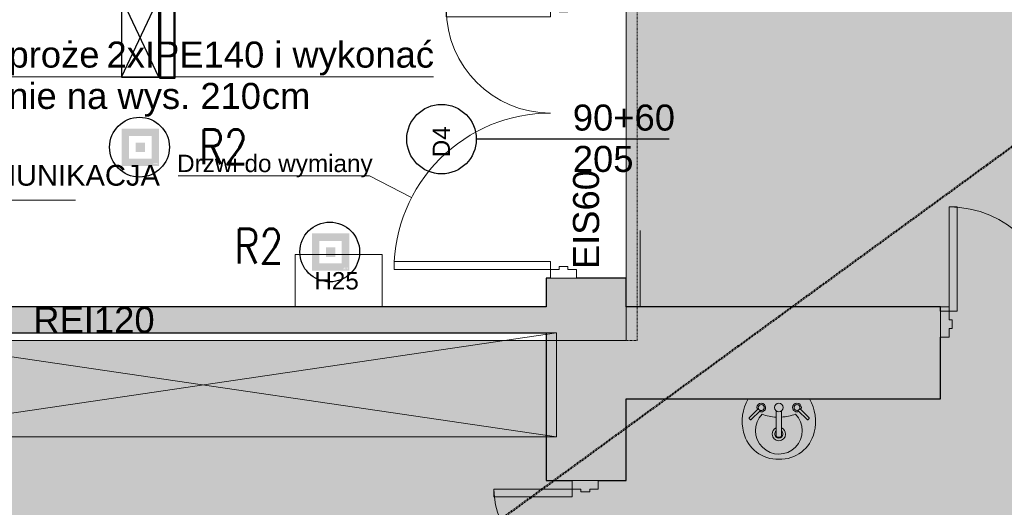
# Model space of a CAD drawing. Header units: centimetres. Extents: x 14504 to 44111, y -18976 to -7683.
# Tile 19 of 141: x 16492 to 17058, y -13576 to -13295. Entities that reach past the tile are written whole.
import ezdxf

# ---------------------------------------------------------------- set-up
doc = ezdxf.new("R2010")
doc.units = ezdxf.units.CM
doc.linetypes.add('Aligning Line 1_8_', pattern=[0.635, 0.3175, -0.3175])
for name, color, linetype, lineweight in [('A-AREA-IDEN', 4, 'Continuous', 9), ('A-DETL', 6, 'Continuous', 9), ('A-DETL-GENF', 92, 'Continuous', 9), ('A-DETL-MEDM', 33, 'Continuous', 25), ('A-DETL-THIN', 151, 'Continuous', 9), ('A-DOOR', 31, 'Continuous', 9), ('A-DOOR-FRAM', 31, 'Continuous', 18), ('A-WALL', 4, 'Continuous', 9), ('A-WALL-PATT', 111, 'Continuous', 25), ('G-ANNO-TEXT', 8, 'Continuous', 9), ('I-WALL', 2, 'Continuous', 9), ('IE inst', 1, 'Continuous', 50), ('P-SANR-FIXT', 6, 'Continuous', 9)]:
    doc.layers.add(name, color=color, linetype=linetype, lineweight=lineweight)
doc.styles.add('Arial_1', font='arial.ttf', dxfattribs={"height": 12})
doc.styles.add('Arial_4', font='arial.ttf', dxfattribs={"height": 10})
doc.styles.add('Arial_5', font='arial.ttf', dxfattribs={"height": 15})
doc.styles.get("Standard").update_dxf_attribs({"font": 'romans.shx', "width": 0.8, "height": 20})

# ---------------------------------------------------------------- blocks, each defined once
blk = doc.blocks.new('Drzwi-korytarz-niesymetryczne-wpuszczane - 1350 x 2100mm-592003-1_Poziom piwnicy')
at = {"layer": 'A-DOOR', "lineweight": 18}
for p, q in [((-67.5, 8.635), (-67.5, 98.635)), ((-67.5, 98.635), (-63, 98.635)), ((-63, 98.635), (-63, 8.635)), ((67.5, 53.635), (63, 53.635)), ((63, 53.635), (63, 8.635)), ((67.5, 8.635), (67.5, 53.635)), ((-63, 8.635), (-67.5, 8.635)), ((63, 8.635), (67.5, 8.635))]:
    blk.add_line(p, q, dxfattribs=at)
at = {"layer": 'A-DOOR'}
for centre, radius, start, end in [((-67.5, 8.635), 90, 0, 90), ((67.5, 8.635), 45, 90, 180)]:
    blk.add_arc(centre, radius, start, end, dxfattribs=at)
at = {"layer": 'A-DOOR-FRAM'}
for p, q in [((-67.5, 8.635), (-72.5, 8.635)), ((-72.5, 8.635), (-72.5, -6.365)), ((-67.5, 3.65875), (-67.5, 8.635)), ((67.5, 8.635), (67.5, 3.65875)), ((72.5, 8.635), (67.5, 8.635)), ((72.5, -6.365), (72.5, 8.635)), ((-65.9125, 3.65875), (-67.5, 3.65875)), ((-65.9125, -1.44375), (-65.9125, 3.65875)), ((67.5, 3.65875), (65.9125, 3.65875)), ((65.9125, 3.65875), (65.9125, -1.44375)), ((-67.5, -6.365), (-67.5, -1.44375)), ((-67.5, -1.44375), (-65.9125, -1.44375)), ((65.9125, -1.44375), (67.5, -1.44375)), ((67.5, -1.44375), (67.5, -6.365)), ((-72.5, -6.365), (-67.5, -6.365)), ((67.5, -6.365), (72.5, -6.365))]:
    blk.add_line(p, q, dxfattribs=at)
blk = doc.blocks.new('Drzwi-korytarz-niesymetryczne-wpuszczane - 1500 x 2100mm-574059-1_Poziom piwnicy')
at = {"layer": 'A-DOOR', "lineweight": 18}
for p, q in [((-70.5, -24.635), (-75, -24.635)), ((-75, -24.635), (-75, -114.635)), ((-70.5, -114.635), (-70.5, -24.635)), ((70.5, -24.635), (75, -24.635)), ((70.5, -84.635), (70.5, -24.635)), ((75, -24.635), (75, -84.635)), ((75, -84.635), (70.5, -84.635)), ((-75, -114.635), (-70.5, -114.635))]:
    blk.add_line(p, q, dxfattribs=at)
at = {"layer": 'A-DOOR'}
for centre, radius, start, end in [((-75, -24.635), 90, 270, 360), ((75, -24.635), 60, 180, 270)]:
    blk.add_arc(centre, radius, start, end, dxfattribs=at)
at = {"layer": 'A-DOOR-FRAM'}
for p, q in [((-80, -9.635), (-75, -9.635)), ((-80, -24.635), (-80, -9.635)), ((-75, -9.635), (-75, -14.55625)), ((75, -9.635), (80, -9.635)), ((75, -14.55625), (75, -9.635)), ((80, -9.635), (80, -24.635)), ((-75, -14.55625), (-73.4125, -14.55625)), ((-73.4125, -14.55625), (-73.4125, -19.65875)), ((73.4125, -14.55625), (75, -14.55625)), ((73.4125, -19.65875), (73.4125, -14.55625)), ((-75, -19.65875), (-75, -24.635)), ((-73.4125, -19.65875), (-75, -19.65875)), ((75, -19.65875), (73.4125, -19.65875)), ((75, -24.635), (75, -19.65875)), ((-75, -24.635), (-80, -24.635)), ((80, -24.635), (75, -24.635))]:
    blk.add_line(p, q, dxfattribs=at)
blk = doc.blocks.new('Drzwi-korytarz-niesymetryczne-wpuszczane - 1500 x 2100mm-592004-1_Poziom piwnicy')
at = {"layer": 'A-DOOR', "color": 84, "lineweight": 18}
for p, q in [((-75, 21.135), (-75, 111.135)), ((-75, 111.135), (-70.5, 111.135)), ((-70.5, 111.135), (-70.5, 21.135)), ((75, 81.135), (70.5, 81.135)), ((70.5, 81.135), (70.5, 21.135)), ((75, 21.135), (75, 81.135)), ((-70.5, 21.135), (-75, 21.135)), ((70.5, 21.135), (75, 21.135))]:
    blk.add_line(p, q, dxfattribs=at)
at = {"layer": 'A-DOOR', "color": 94}
for centre, radius, start, end in [((-75, 21.135), 90, 0, 90), ((75, 21.135), 60, 90, 180)]:
    blk.add_arc(centre, radius, start, end, dxfattribs=at)
at = {"layer": 'A-DOOR-FRAM', "color": 84}
for p, q in [((-75, 21.135), (-80, 21.135)), ((-80, 21.135), (-80, 6.135)), ((-75, 16.15875), (-75, 21.135)), ((75, 21.135), (75, 16.15875)), ((80, 21.135), (75, 21.135)), ((80, 6.135), (80, 21.135)), ((-73.4125, 16.15875), (-75, 16.15875)), ((-73.4125, 11.05625), (-73.4125, 16.15875)), ((75, 16.15875), (73.4125, 16.15875)), ((73.4125, 16.15875), (73.4125, 11.05625)), ((-80, 6.135), (-75, 6.135)), ((-75, 6.135), (-75, 11.05625)), ((-75, 11.05625), (-73.4125, 11.05625)), ((73.4125, 11.05625), (75, 11.05625)), ((75, 11.05625), (75, 6.135)), ((75, 6.135), (80, 6.135))]:
    blk.add_line(p, q, dxfattribs=at)
blk = doc.blocks.new('Lavabo mural - 05 - 440mm x 350mm-346807-1_Poziom piwnicy')
at = {"layer": 'P-SANR-FIXT'}
for p, q in [((-17.19, -11.05), (-11.74, -5.6)), ((17.5, -11.05), (12.05, -5.6)), ((-16.1, -12.14), (-10.65, -6.69)), ((-1.5, -21.49), (-1.5, -7.07)), ((1.5, -21.49), (1.5, -7.07)), ((16.41, -12.14), (10.96, -6.69))]:
    blk.add_line(p, q, dxfattribs=at)
for centre, radius, start, end in [((5.33, -13.08), 26.44, 150.3649, 193.6351), ((-5.33, -13.08), 26.44, 346.3649, 29.6351), ((-10.13, -5.07), 2.5, 0, 180), ((-10.13, -5.07), 2.5, 180, 207.0533), ((-10.13, -5.07), 1.7, 360, 180), ((-10.13, -5.07), 1.7, 180, 198.0596), ((-10.13, -5.07), 1.7, 198.0596, 360), ((-10.13, -5.07), 2.5, 242.9467, 0), ((0, -5.07), 2.5, 0, 180), ((0, -5.07), 2.5, 180, 0), ((10.43, -5.07), 2.5, 360, 180), ((10.43, -5.07), 2.5, 180, 297.0533), ((10.43, -5.07), 1.7, 0, 180), ((10.43, -5.07), 1.7, 180, 0), ((10.43, -5.07), 2.5, 332.9467, 360), ((0, -18.36), 13.5, 135.4629, 45.0556), ((-0.16, 16.03), 26.66, 249.1986, 267.1093), ((-0.16, 16.03), 26.66, 273.5606, 291.3199), ((0, -20.36), 3.86, 112.8828, 180), ((0, -20.36), 3.86, 360, 67.1178), ((-0.59, -14.51), 20.35, 193.6351, 271.6558), ((0, -20.36), 3.86, 180, 360), ((0, -20.36), 2.35, 129.6826, 180), ((0, -20.36), 2.35, 180, 360), ((0.59, -14.51), 20.35, 268.3442, 346.3649), ((0, -20.36), 2.35, 360, 50.3185)]:
    blk.add_arc(centre, radius, start, end, dxfattribs=at)
for centre, major_axis, ratio, start_param, end_param in [((-16.65, -11.59), (-0.545, 0.545), 0.274309, 0, 3.141593), ((16.95, -11.59), (0.545, 0.545), 0.274309, 3.141593, 6.283185), ((0, -21.49), (-1.5, 0), 0.428525, 0, 3.141593)]:
    blk.add_ellipse(centre, major_axis=major_axis, ratio=ratio, start_param=start_param, end_param=end_param, dxfattribs=at)
blk = doc.blocks.new('Etyk_pom_1_mala - Etyk_pom_1_mala-219433-1_Poziom piwnicy')
at = {"layer": 'A-AREA-IDEN'}
for p, q in [((-0.0958, 0.1444), (-0.0958, -0.3781)), ((-0.9154, -0.1015), (0.6661, -0.1015))]:
    blk.add_line(p, q, dxfattribs=at)
blk = doc.blocks.new('lla')
at = {"layer": 'IE inst', "lineweight": -3}
h = blk.add_hatch(color=256, dxfattribs=at)
h.paths.add_polyline_path([(98856.5, 98704.1), (98641.3, 98704.1), (98641.3, 98488.9), (98856.5, 98488.9)])
h.paths.add_polyline_path([(98813.5, 98531.9), (98684.4, 98531.9), (98684.4, 98661), (98813.5, 98661)], flags=16)
h.paths.add_polyline_path([(98776, 98623.6), (98776, 98569.4), (98721.8, 98569.4), (98721.8, 98623.6)], flags=0)
h.paths.add_polyline_path([(98825.1, 98507.1), (98827.9, 98507.1), (98829.3, 98505.8), (98829.3, 98501.8), (98828.3, 98500.8), (98825.2, 98500.8), (98824.2, 98502), (98824.2, 98503.7), (98825.2, 98504.7), (98827.6, 98504.7), (98827.6, 98503.8), (98825.6, 98503.8), (98825.1, 98503.3), (98825.1, 98502.3), (98825.6, 98501.7), (98828, 98501.7), (98828.4, 98502.1), (98828.4, 98505.4), (98827.6, 98506.2), (98825.1, 98506.2)], flags=16)
h.paths.add_polyline_path([(98830.7, 98507.1), (98831.5, 98507.1), (98831.5, 98502.1), (98832, 98501.7), (98833.4, 98501.7), (98833.9, 98502.2), (98833.9, 98507.1), (98834.8, 98507.1), (98834.8, 98502.2), (98835.3, 98501.7), (98836.7, 98501.7), (98837.1, 98502.1), (98837.1, 98507.1), (98838, 98507.1), (98838, 98501.8), (98837, 98500.8), (98835, 98500.8), (98834.3, 98501.4), (98833.7, 98500.8), (98831.6, 98500.8), (98830.7, 98501.8)], flags=16)
h.paths.add_polyline_path([(98840.7, 98507.1), (98843.6, 98507.1), (98844.7, 98506), (98844.7, 98504.5), (98843.6, 98503.4), (98841, 98503.4), (98841, 98504.3), (98843.2, 98504.3), (98843.8, 98504.8), (98843.8, 98505.6), (98843.2, 98506.2), (98841, 98506.2), (98840.2, 98505.4), (98840.2, 98502.5), (98841, 98501.7), (98843.7, 98501.7), (98845.7, 98503.7), (98845.2, 98504.3), (98845.2, 98505.5), (98846.3, 98504.4), (98848.2, 98506.2), (98847.2, 98506.2), (98847.2, 98507.1), (98849.7, 98507.1), (98849.7, 98504.7), (98848.8, 98504.7), (98848.8, 98505.6), (98846.9, 98503.7), (98849.8, 98500.8), (98848.6, 98500.8), (98846.3, 98503.1), (98844, 98500.8), (98840.7, 98500.8), (98839.3, 98502.2), (98839.3, 98505.8)], flags=16)
h.paths.add_polyline_path([(98824.2, 98499.1), (98825.3, 98499.1), (98825.3, 98498.9), (98824.4, 98498.9), (98824.4, 98498.4), (98825.2, 98498.4), (98825.2, 98498.2), (98824.4, 98498.2), (98824.4, 98497.7), (98825.3, 98497.7), (98825.3, 98497.5), (98824.2, 98497.5)], flags=16)
h.paths.add_polyline_path([(98825.7, 98499.1), (98825.9, 98499.1), (98826.4, 98498.2), (98827, 98499.1), (98827.2, 98499.1), (98827.2, 98497.5), (98827, 98497.5), (98827, 98498.8), (98826.4, 98497.9), (98825.9, 98498.8), (98825.9, 98497.5), (98825.7, 98497.5)], flags=16)
h.paths.add_polyline_path([(98827.6, 98499.1), (98828.7, 98499.1), (98828.7, 98498.9), (98827.7, 98498.9), (98827.7, 98498.4), (98828.6, 98498.4), (98828.6, 98498.2), (98827.7, 98498.2), (98827.7, 98497.7), (98828.7, 98497.7), (98828.7, 98497.5), (98827.6, 98497.5)], flags=16)
h.paths.add_polyline_path([(98829.9, 98498.1), (98829.9, 98498.1), (98829.9, 98498.1)], flags=16)
h.paths.add_polyline_path([(98829.2, 98498.9), (98829.8, 98498.9), (98830, 98498.8), (98830.2, 98498.6), (98830.1, 98498.5), (98830.1, 98498.4), (98830, 98498.3), (98829.9, 98498.3), (98829.7, 98498.3), (98829.2, 98498.3)], flags=16)
h.paths.add_polyline_path([(98830.8, 98498.6), (98830.8, 98498.6), (98830.8, 98498.6)], flags=16)
h.paths.add_polyline_path([(98832.3, 98499.1), (98833.4, 98499.1), (98833.4, 98498.9), (98832.5, 98498.9), (98832.5, 98498.4), (98833.3, 98498.4), (98833.3, 98498.2), (98832.5, 98498.2), (98832.5, 98497.7), (98833.4, 98497.7), (98833.4, 98497.5), (98832.3, 98497.5)], flags=16)
h.paths.add_polyline_path([(98833.8, 98499.1), (98834, 98499.1), (98834.9, 98497.8), (98834.9, 98499.1), (98835.1, 98499.1), (98835.1, 98497.5), (98835, 98497.5), (98834, 98498.8), (98834, 98497.5), (98833.8, 98497.5)], flags=16)
h.paths.add_polyline_path([(98835.7, 98498.7), (98835.7, 98498.7), (98835.7, 98498.7)], flags=16)
h.paths.add_polyline_path([(98836.9, 98499.1), (98837.1, 98499.1), (98837.6, 98498.3), (98838.1, 98499.1), (98838.3, 98499.1), (98837.7, 98498.1), (98837.7, 98497.5), (98837.5, 98497.5), (98837.5, 98498.1)], flags=16)
h.paths.add_polyline_path([(98839.4, 98499.1), (98839.6, 98499.1), (98839.6, 98497.7), (98840.5, 98497.7), (98840.5, 98497.5), (98839.4, 98497.5)], flags=16)
h.paths.add_polyline_path([(98840.8, 98499.1), (98841, 98499.1), (98841, 98497.5), (98840.8, 98497.5)], flags=16)
h.paths.add_polyline_path([(98841.5, 98498.6), (98841.5, 98498.6), (98841.5, 98498.6)], flags=16)
h.paths.add_polyline_path([(98843, 98499.1), (98843.2, 98499.1), (98843.2, 98498.4), (98844.1, 98498.4), (98844.1, 98499.1), (98844.2, 98499.1), (98844.2, 98497.5), (98844.1, 98497.5), (98844.1, 98498.2), (98843.2, 98498.2), (98843.2, 98497.5), (98843, 98497.5)], flags=16)
h.paths.add_polyline_path([(98844.5, 98499.1), (98845.7, 98499.1), (98845.7, 98498.9), (98845.2, 98498.9), (98845.2, 98497.5), (98845, 98497.5), (98845, 98498.9), (98844.5, 98498.9)], flags=16)
h.paths.add_polyline_path([(98846.1, 98499.1), (98846.3, 98499.1), (98846.3, 98497.5), (98846.1, 98497.5)], flags=16)
h.paths.add_polyline_path([(98846.6, 98499.1), (98846.8, 98499.1), (98847.8, 98497.8), (98847.8, 98499.1), (98848, 98499.1), (98848, 98497.5), (98847.8, 98497.5), (98846.8, 98498.8), (98846.8, 98497.5), (98846.6, 98497.5)], flags=16)
blk.add_circle((98744.1, 98597.4), 172.1, dxfattribs=at)
blk = doc.blocks.new('ll3')
at = {"layer": 'IE inst', "lineweight": -3}
for p, q in [((102855.7, 98396, 0), (102398.5, 98611.2, 0)), ((102855.7, 98611.2, 0), (102398.5, 98396, 0)), ((102398.5, 98611.2, 0), (102398.5, 98396, 0)), ((102855.7, 98611.2, 0), (102398.5, 98611.2, 0)), ((102855.7, 98396, 0), (102855.7, 98611.2, 0)), ((102398.5, 98396, 0), (102855.7, 98396, 0))]:
    blk.add_line(p, q, dxfattribs=at)
at = {"layer": 'IE inst'}
blk.add_lwpolyline([(102384.1, 98700.9), (102860.9, 98700.9), (102860.9, 98617.1), (102384.1, 98617.1)], close=True, dxfattribs=at)

msp = doc.modelspace()

# ---------------------------------------------------------------- hatches: boundary and pattern name
at = {"layer": 'A-DETL-GENF', "transparency": 33554508}
h = msp.add_hatch(color=9, dxfattribs=at)
h.paths.add_polyline_path([(16346.98, -14219.78), (16840.62, -14219.78), (16840.62, -13722.78), (17026.72, -13722.78), (17026.72, -13716.78), (16840.62, -13716.78), (16840.62, -13705), (16794.62, -13705), (16794.62, -13816.78), (16762.17, -13816.78), (16762.17, -13872.78), (16794.62, -13872.78), (16794.62, -14030.64), (16800.76, -14030.64), (16800.76, -14032.64), (16796.12, -14032.64), (16796.12, -14038.64), (16800.76, -14038.64), (16800.76, -14040.64), (16794.62, -14040.64), (16794.62, -14201.78), (16636.62, -14201.78), (16636.62, -14038.64), (16706.12, -14038.64), (16706.12, -14032.64), (16636.62, -14032.64), (16636.62, -14025.5), (16630.62, -14025.5), (16630.62, -14128), (16588.62, -14128), (16588.62, -14201.78), (16433.62, -14201.78), (16433.62, -14128), (16385.62, -14128), (16385.62, -14201.78), (16239.62, -14201.78), (16239.62, -14187), (16193.62, -14187), (16193.62, -14219.78), (16341.59, -14219.78)])
h.paths.add_polyline_path([(17328.62, -14219.78), (17368.62, -14219.78), (17368.62, -13722.78), (17523.72, -13722.78), (17523.72, -13716.78), (17368.62, -13716.78), (17368.62, -13513), (17518.72, -13513), (17518.72, -13460), (17181.72, -13460), (17181.72, -13513), (17328.62, -13513), (17328.62, -13716.78), (17176.72, -13716.78), (17176.72, -13722.78), (17328.62, -13722.78), (17328.62, -14035.39)])
h.paths.add_polyline_path([(16239.62, -14087), (16239.62, -13872.78), (16385.62, -13872.78), (16385.62, -13933), (16433.62, -13933), (16433.62, -13872.78), (16588.62, -13872.78), (16588.62, -13933), (16628.62, -13933), (16628.62, -13930.87), (16630.62, -13930.87), (16630.62, -13935.5), (16636.62, -13935.5), (16636.62, -13872.78), (16662.17, -13872.78), (16662.17, -13816.78), (16239.62, -13816.78), (16239.62, -13705), (16193.62, -13705), (16193.62, -14087), (16236.12, -14087)])
h.paths.add_polyline_path([(15669.62, -13881), (15669.62, -13505), (15820.62, -13505), (15820.62, -13460), (15537.62, -13460), (15537.62, -13505), (15657.62, -13505), (15657.62, -13869), (15407.62, -13869), (15407.62, -13505), (15437.62, -13505), (15437.62, -13460), (15365.62, -13460), (15365.62, -13505), (15395.62, -13505), (15395.62, -13869), (15195.62, -13869), (15195.62, -13881), (15657.62, -13881)])
h.paths.add_polyline_path([(17843.41, -13722.78), (17845.62, -13722.78), (17845.62, -13716.78), (17673.72, -13716.78), (17673.72, -13722.78)])
h.paths.add_polyline_path([(16840.62, -13560), (16840.62, -13513), (17021.72, -13513), (17021.72, -13460), (16840.62, -13460), (16840.62, -13479.53), (16794.62, -13479.53), (16794.62, -13560), (16824.62, -13560)])
h.paths.add_polyline_path([(16193.62, -13560), (16239.62, -13560), (16239.62, -13479.53), (16193.62, -13479.53), (16193.62, -13460), (15920.62, -13460), (15920.62, -13505), (16193.62, -13505), (16193.62, -13552.02)])
h.paths.add_polyline_path([(17696.43, -13513), (17845.62, -13513), (17845.62, -13460), (17678.72, -13460), (17678.72, -13513)])
h.paths.add_polyline_path([(15260.99, -13505), (15265.62, -13505), (15265.62, -13460), (15195.62, -13460), (15195.62, -13505), (15242.26, -13505)])
h.paths.add_polyline_path([(17700.62, -13265), (17845.62, -13265), (17845.62, -13231), (17716.62, -13231), (17716.62, -13081), (17740.12, -13081), (17740.12, -13075), (17705.86, -13075), (17705.86, -13081), (17710.62, -13081), (17710.62, -13231), (17700.62, -13231), (17700.62, -13261.5)])
h.paths.add_polyline_path([(17610.62, -13265), (17610.62, -13231), (17368.62, -13231), (17368.62, -13202), (17318.62, -13202), (17318.62, -13231), (16840.62, -13231), (16840.62, -13265), (17605.99, -13265)])
h.paths.add_polyline_path([(16193.62, -13265), (16193.62, -13231), (16133.62, -13231), (16133.62, -13265), (16138.26, -13265)])
h.paths.add_polyline_path([(15953.62, -13265), (16033.62, -13265), (16033.62, -13231), (15971.62, -13231), (15971.62, -13120), (16002.62, -13120), (16002.62, -13054), (16029.62, -13054), (16029.62, -13048), (16002.62, -13048), (16002.62, -12950), (16007.62, -12950), (16007.62, -12944), (16002.62, -12944), (16002.62, -12797), (15996.62, -12797), (15996.62, -13114), (15951.12, -13114), (15951.12, -13120), (15965.62, -13120), (15965.62, -13231), (15953.62, -13231), (15953.62, -13261.5)])
h.paths.add_polyline_path([(15848.99, -13265), (15853.62, -13265), (15853.62, -13231), (15844.62, -13231), (15844.62, -13226), (15838.62, -13226), (15838.62, -13231), (15658.62, -13231), (15658.62, -13120), (15749.12, -13120), (15749.12, -13114), (15658.62, -13114), (15658.62, -13036), (15838.62, -13036), (15838.62, -13112), (15838.76, -13112), (15838.76, -13114), (15834.12, -13114), (15834.12, -13120), (15838.76, -13120), (15838.76, -13122), (15838.62, -13122), (15838.62, -13126), (15844.62, -13126), (15844.62, -13120), (15851.12, -13120), (15851.12, -13114), (15844.62, -13114), (15844.62, -13030), (15658.62, -13030), (15658.62, -12797), (15648.62, -12797), (15648.62, -13030), (15601.62, -13030), (15601.62, -13036), (15648.62, -13036), (15648.62, -13231), (15601.62, -13231), (15601.62, -13265), (15681.99, -13265)])
h.paths.add_polyline_path([(15365.62, -13265), (15501.62, -13265), (15501.62, -13231), (15438.62, -13231), (15438.62, -13036), (15501.62, -13036), (15501.62, -13030), (15438.62, -13030), (15438.62, -12797), (15420.62, -12797), (15420.62, -13231), (15365.62, -13231), (15365.62, -13261.5)])
h.paths.add_polyline_path([(15242.26, -13265), (15265.62, -13265), (15265.62, -13231), (15195.62, -13231), (15195.62, -13265)])
h.paths.add_polyline_path([(17365.12, -13102), (17368.62, -13102), (17368.62, -13087), (17478.62, -13087), (17478.62, -13081), (17368.62, -13081), (17368.62, -12797), (17318.62, -12797), (17318.62, -13102), (17361.63, -13102)])
h.paths.add_polyline_path([(17573.26, -13087), (17601.12, -13087), (17601.23, -13081), (17605.86, -13081), (17605.86, -13075), (17601.12, -13075), (17601.12, -12797), (17595.12, -12797), (17595.12, -13081), (17568.62, -13081), (17568.62, -13087)])
h.paths.add_polyline_path([(17829.76, -13081), (17845.62, -13081), (17845.62, -13075), (17825.12, -13075), (17825.12, -13081)])
h.paths.add_polyline_path([(16129.62, -13054), (16193.62, -13054), (16193.62, -13048), (16129.62, -13048), (16129.62, -13050.5)])
h.paths.add_polyline_path([(16103.62, -12950), (16103.62, -12797), (16097.62, -12797), (16097.62, -12944), (16092.62, -12944), (16092.62, -12950), (16097.62, -12950)])
h = msp.add_hatch(color=9, dxfattribs=at)
h.paths.add_polyline_path([(17490.62, -14219.78), (17845.62, -14219.78), (17845.62, -13722.78), (17673.72, -13722.78), (17673.72, -13716.78), (17845.62, -13716.78), (17845.62, -13513), (17678.72, -13513), (17678.72, -13460), (17845.62, -13460), (17845.62, -13265), (17700.62, -13265), (17700.62, -13231), (17710.62, -13231), (17710.62, -13081), (17705.86, -13081), (17705.86, -13075), (17740.12, -13075), (17740.12, -13081), (17716.62, -13081), (17716.62, -13231), (17845.62, -13231), (17845.62, -13081), (17825.12, -13081), (17825.12, -13075), (17845.62, -13075), (17845.62, -12797), (17601.12, -12797), (17601.23, -13075), (17605.86, -13075), (17605.86, -13081), (17601.12, -13081), (17601.12, -13087), (17568.62, -13087), (17568.62, -13081), (17595.12, -13081), (17595.12, -12797), (17368.62, -12797), (17368.62, -13081), (17478.62, -13081), (17478.62, -13087), (17368.62, -13087), (17368.62, -13102), (17318.62, -13102), (17318.62, -12797), (16840.62, -12797), (16840.62, -13231), (17318.62, -13231), (17318.62, -13202), (17368.62, -13202), (17368.62, -13231), (17610.62, -13231), (17610.62, -13265), (16840.62, -13265), (16840.62, -13460), (17021.72, -13460), (17021.72, -13513), (16840.62, -13513), (16840.62, -13560), (16794.62, -13560), (16794.62, -13479.53), (16239.62, -13479.53), (16239.62, -13560), (16193.62, -13560), (16193.62, -13505), (15920.62, -13505), (15920.62, -13460), (16193.62, -13460), (16193.62, -13265), (16133.62, -13265), (16133.62, -13231), (16193.62, -13231), (16193.62, -13054), (16129.62, -13054), (16129.62, -13048), (16193.62, -13048), (16193.62, -12797), (16103.62, -12797), (16103.62, -12950), (16092.62, -12950), (16092.62, -12944), (16097.62, -12944), (16097.62, -12797), (16002.62, -12797), (16002.62, -12944), (16007.62, -12944), (16007.62, -12950), (16002.62, -12950), (16002.62, -13048), (16029.62, -13048), (16029.62, -13054), (16002.62, -13054), (16002.62, -13120), (15971.62, -13120), (15971.62, -13231), (16033.62, -13231), (16033.62, -13265), (15953.62, -13265), (15953.62, -13231), (15965.62, -13231), (15965.62, -13120), (15951.12, -13120), (15951.12, -13114), (15996.62, -13114), (15996.62, -12797), (15658.62, -12797), (15658.62, -13030), (15844.62, -13030), (15844.62, -13114), (15851.12, -13114), (15851.12, -13120), (15844.62, -13120), (15844.62, -13126), (15838.62, -13126), (15838.62, -13122), (15838.76, -13122), (15838.76, -13120), (15834.12, -13120), (15834.12, -13114), (15838.76, -13114), (15838.76, -13112), (15838.62, -13112), (15838.62, -13036), (15658.62, -13036), (15658.62, -13114), (15749.12, -13114), (15749.12, -13120), (15658.62, -13120), (15658.62, -13231), (15838.62, -13231), (15838.62, -13226), (15844.62, -13226), (15844.62, -13231), (15853.62, -13231), (15853.62, -13265), (15601.62, -13265), (15601.62, -13231), (15648.62, -13231), (15648.62, -13036), (15601.62, -13036), (15601.62, -13030), (15648.62, -13030), (15648.62, -12797), (15438.62, -12797), (15438.62, -13030), (15501.62, -13030), (15501.62, -13036), (15438.62, -13036), (15438.62, -13231), (15501.62, -13231), (15501.62, -13265), (15365.62, -13265), (15365.62, -13231), (15420.62, -13231), (15420.62, -12797), (15195.62, -12797), (15195.62, -13231), (15265.62, -13231), (15265.62, -13265), (15195.62, -13265), (15195.62, -13460), (15265.62, -13460), (15265.62, -13505), (15195.62, -13505), (15195.62, -13869), (15395.62, -13869), (15395.62, -13505), (15365.62, -13505), (15365.62, -13460), (15437.62, -13460), (15437.62, -13505), (15407.62, -13505), (15407.62, -13869), (15657.62, -13869), (15657.62, -13505), (15537.62, -13505), (15537.62, -13460), (15820.62, -13460), (15820.62, -13505), (15669.62, -13505), (15669.62, -13881), (15195.62, -13881), (15195.62, -14219.78), (16193.62, -14219.78), (16193.62, -14187), (16239.62, -14187), (16239.62, -14201.78), (16385.62, -14201.78), (16385.62, -14128), (16433.62, -14128), (16433.62, -14201.78), (16588.62, -14201.78), (16588.62, -14128), (16630.62, -14128), (16630.62, -14025.5), (16636.62, -14025.5), (16636.62, -14032.64), (16706.12, -14032.64), (16706.12, -14038.64), (16636.62, -14038.64), (16636.62, -14201.78), (16794.62, -14201.78), (16794.62, -14040.64), (16800.76, -14040.64), (16800.76, -14038.64), (16796.12, -14038.64), (16796.12, -14032.64), (16800.76, -14032.64), (16800.76, -14030.64), (16794.62, -14030.64), (16794.62, -13872.78), (16762.17, -13872.78), (16762.17, -13816.78), (16794.62, -13816.78), (16794.62, -13705), (16840.62, -13705), (16840.62, -13716.78), (17026.72, -13716.78), (17026.72, -13722.78), (16840.62, -13722.78), (16840.62, -14219.78), (17328.62, -14219.78), (17328.62, -13722.78), (17176.72, -13722.78), (17176.72, -13716.78), (17328.62, -13716.78), (17328.62, -13513), (17181.72, -13513), (17181.72, -13460), (17518.72, -13460), (17518.72, -13513), (17368.62, -13513), (17368.62, -13716.78), (17523.72, -13716.78), (17523.72, -13722.78), (17368.62, -13722.78), (17368.62, -14219.78), (17440.92, -14219.78)])
h.paths.add_polyline_path([(16193.62, -14087), (16193.62, -13705), (16239.62, -13705), (16239.62, -13816.78), (16662.17, -13816.78), (16662.17, -13872.78), (16636.62, -13872.78), (16636.62, -13935.5), (16630.62, -13935.5), (16630.62, -13930.87), (16628.62, -13930.87), (16628.62, -13933), (16588.62, -13933), (16588.62, -13872.78), (16433.62, -13872.78), (16433.62, -13933), (16385.62, -13933), (16385.62, -13872.78), (16239.62, -13872.78), (16239.62, -14087)])
at = {"layer": 'A-WALL-PATT', "lineweight": 9, "transparency": 33554610}
h = msp.add_hatch(color=256, dxfattribs=at)
h.paths.add_polyline_path([(16840.62, -14294.78), (16840.62, -14219.78), (16794.62, -14219.78), (16794.62, -14294.78), (16796.12, -14294.78)])
h.paths.add_polyline_path([(16800.11, -13479.53), (16840.62, -13479.53), (16840.62, -13443.46), (16794.62, -13443.46), (16794.62, -13479.53)])
h.paths.add_polyline_path([(16794.62, -13283.46), (16840.62, -13283.46), (16840.62, -12797), (16794.62, -12797), (16794.62, -13280.94)])
h = msp.add_hatch(color=256, dxfattribs=at)
h.paths.add_polyline_path([(16794.62, -13475), (16794.62, -13460), (16379.12, -13460), (16379.12, -13475), (16781.33, -13475)])
h.paths.add_polyline_path([(16239.62, -13475), (16294.12, -13475), (16294.12, -13460), (16239.62, -13460)])

# ---------------------------------------------------------------- linework, layer by layer
at = {"layer": 'A-DETL', "linetype": 'Aligning Line 1_8_', "lineweight": 18}
for p, q in [((16847.13, -12685.53), (16847.13, -13479.53)), ((16847.13, -13479.53), (16187.13, -13479.53))]:
    msp.add_line(p, q, dxfattribs=at)
at = {"layer": 'A-DETL', "linetype": 'Aligning Line 1_8_', "lineweight": 50}
msp.add_line((17845.62, -12797), (15894.48, -14219.78), dxfattribs=at)
at = {"layer": 'A-DETL'}
for p, q in [((16582.79, -13384.53), (16693.01, -13384.53)), ((16693.01, -13384.53), (16717.21, -13397.06))]:
    msp.add_line(p, q, dxfattribs=at)
at = {"layer": 'A-DETL-MEDM'}
msp.add_line((16865.43, -13363.46), (16754.43, -13363.46), dxfattribs=at)
msp.add_circle((16734.43, -13363.46), 20, dxfattribs=at)
at = {"layer": 'A-DETL-THIN'}
for p, q in [((16840.62, -12797), (16840.62, -13479.53)), ((16367.78, -13327.54), (16729.78, -13327.54)), ((16848.72, -13460), (16848.72, -13416)), ((16650.26, -13430), (16700.26, -13430)), ((16650.26, -13460), (16650.26, -13430)), ((16700.26, -13430), (16700.26, -13460)), ((16700.26, -13460), (16650.26, -13460)), ((17026.72, -13460), (16848.72, -13460)), ((16393.62, -13535), (16800.62, -13475)), ((16800.62, -13535), (16393.62, -13475)), ((16800.62, -13475), (16394.62, -13475)), ((16800.62, -13535), (16800.62, -13475)), ((16840.62, -13479.53), (16193.62, -13479.53)), ((16393.62, -13535), (16800.62, -13535))]:
    msp.add_line(p, q, dxfattribs=at)
at = {"layer": 'A-WALL', "lineweight": 25}
for p, q in [((16794.62, -13443.46), (16794.62, -13460)), ((16797.12, -13443.46), (16794.62, -13443.46)), ((16840.62, -13443.46), (16812.12, -13443.46)), ((16840.62, -13460), (16840.62, -13443.46)), ((16794.62, -13460), (16383.76, -13460)), ((16383.76, -13475), (16794.62, -13475)), ((16794.62, -13475), (16794.62, -13560)), ((16840.62, -13560), (16840.62, -13513)), ((16794.62, -13560), (16809.62, -13560)), ((16824.62, -13560), (16840.62, -13560))]:
    msp.add_line(p, q, dxfattribs=at)
at = {"layer": 'I-WALL', "lineweight": 25}
for p, q in [((17021.72, -13460), (16840.62, -13460)), ((17021.72, -13462.5), (17021.72, -13460)), ((17021.72, -13513), (17021.72, -13477.5)), ((16840.62, -13513), (17021.72, -13513))]:
    msp.add_line(p, q, dxfattribs=at)

# ---------------------------------------------------------------- block references
at = {"layer": 'A-AREA-IDEN', "xscale": 99.99999999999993, "yscale": 99.99999999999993, "zscale": 99.99999999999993}
msp.add_blockref('Etyk_pom_1_mala - Etyk_pom_1_mala-219433-1_Poziom piwnicy', (16457.16, -13388.44), dxfattribs=at)
at = {"layer": 'A-DOOR', "color": 94, "rotation": 89.99999999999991}
msp.add_blockref('Drzwi-korytarz-niesymetryczne-wpuszczane - 1500 x 2100mm-592004-1_Poziom piwnicy', (16818.26, -13363.46), dxfattribs=at)
at = {"layer": 'A-DOOR'}
for name, p, rotation in [('Drzwi-korytarz-niesymetryczne-wpuszczane - 1500 x 2100mm-574059-1_Poziom piwnicy', (17101.72, -13487.14), 180), ('Drzwi-korytarz-niesymetryczne-wpuszczane - 1350 x 2100mm-592003-1_Poziom piwnicy', (16818.26, -13632.5), 89.99999999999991)]:
    msp.add_blockref(name, p, dxfattribs=dict(at, rotation=rotation))
at = {"layer": 'IE inst', "xscale": 0.1000000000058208, "yscale": 0.09999999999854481, "zscale": 0.1, "rotation": 270}
msp.add_blockref('ll3', (6710.66, -3042.14), dxfattribs=at)
at = {"layer": 'IE inst', "xscale": 0.1000000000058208, "yscale": 0.09999999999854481, "zscale": 0.1}
for p in [(6686.13, -23227.84), (6795.67, -23288.19)]:
    msp.add_blockref('lla', p, dxfattribs=at)
at = {"layer": 'P-SANR-FIXT'}
msp.add_blockref('Lavabo mural - 05 - 440mm x 350mm-346807-1_Poziom piwnicy', (16928.62, -13513), dxfattribs=at)

# ---------------------------------------------------------------- texts
at = {"layer": 'A-AREA-IDEN', "insert": (16451.25, -13378.27), "char_height": 12, "width": 156.3291, "attachment_point": 1, "style": 'Arial_1'}
msp.add_mtext('KOMUNIKACJA', dxfattribs=at)
at = {"layer": 'G-ANNO-TEXT', "attachment_point": 1}
for s, insert, char_height, width, style in [('ć nadproże', (16433.87, -13307.26), 15, 123.4599, 'Arial_5'), (' 2xIPE140', (16535.73, -13307.26), 15, 117.0464, 'Arial_5'), (' i wykonać', (16632.3, -13307.26), 15, 117.8481, 'Arial_5'), ('otwór w ścianie na wys. 2', (16369.7, -13331.07), 15, 287.8058, 'Arial_5'), ('10', (16607.17, -13331.07), 15, 28.8607, 'Arial_5'), ('cm ', (16630.98, -13331.07), 15, 41.6878, 'Arial_5'), ('90+60', (16809.98, -13343.54), 15, 72.9536, 'Arial_5'), ('205', (16809.98, -13367.35), 15, 43.2911, 'Arial_5'), ('Drzwi do wymiany', (16582.22, -13372.43), 10, 133.8818, 'Arial_4'), ('H25', (16661.18, -13440.03), 10, 30.4641, 'Arial_4'), ('REI120', (16499.39, -13460.03), 15, 85.7806, 'Arial_5')]:
    msp.add_mtext(s, dxfattribs=dict(at, insert=insert, char_height=char_height, width=width, style=style))
at = {"layer": 'G-ANNO-TEXT', "attachment_point": 1, "rotation": 90}
for s, insert, char_height, width, style in [('D4', (16729.3, -13373.91), 10, 21.6456, 'Arial_4'), ('EIS60', (16810.13, -13438.34), 15, 69.7468, 'Arial_5')]:
    msp.add_mtext(s, dxfattribs=dict(at, insert=insert, char_height=char_height, width=width, style=style))
at = {"layer": 'IE inst', "linetype": 'Continuous', "lineweight": -3, "char_height": 20, "width": 111.2916, "attachment_point": 1}
for insert in [(16594.8, -13357.97), (16615.2, -13415.16)]:
    msp.add_mtext('{\\Fromans.shx|c238;R2}', dxfattribs=dict(at, insert=insert))

doc.saveas('drawing.dxf')
